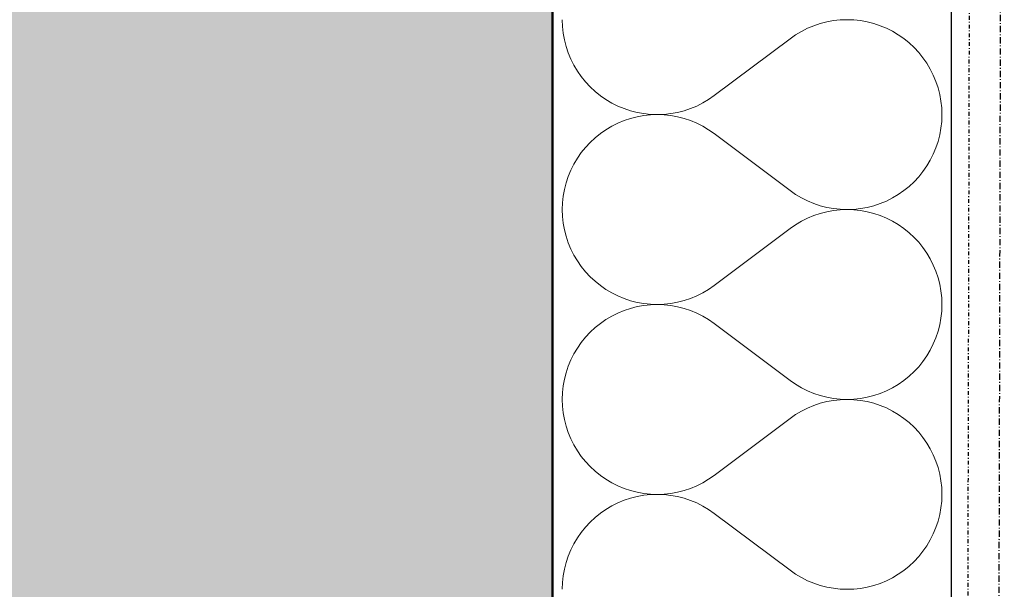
# Model space of a CAD drawing. Header units: millimetres. Extents: x -24674 to 2959, y -2716 to 20653.
# Tile 107 of 161: x -536 to -140, y 3390 to 3619. Entities that reach past the tile are written whole.
import ezdxf

# ---------------------------------------------------------------- set-up
doc = ezdxf.new("R2010")
doc.units = ezdxf.units.MM
doc.header["$MEASUREMENT"] = 0
for name, pattern in [('Wipeout_Contour', [1000, 0, -1000]), ('Čerchovaná M', [4.5, 2.5, -0.85, 0.3, -0.85]), ('Čerchovaná S', [3.5, 1.5, -0.85, 0.3, -0.85])]:
    doc.linetypes.add(name, pattern=pattern)
for name, color, linetype in [('9._POHLED ZÁPADNÍ_1_Nové_Konstrukce - krov', 7, 'Continuous'), ('9._POHLED ZÁPADNÍ_1_Nové_Konstrukce - nosné', 7, 'Continuous'), ('9._POHLED ZÁPADNÍ_1_Nové_Výplně - Povrchové', 7, 'Continuous'), ('9._POHLED ZÁPADNÍ_1_Nové_Výplně – Řezové', 7, 'Continuous'), ('9._POHLED ZÁPADNÍ_1_VÝTAH VAR 1', 7, 'Continuous')]:
    doc.layers.add(name, color=color, linetype=linetype)

# ---------------------------------------------------------------- blocks, each defined once
blk = doc.blocks.new('*X13', base_point=(-27719.5, -6043.99))
at = {"layer": '9._POHLED ZÁPADNÍ_1_Nové_Výplně – Řezové', "color": 21, "linetype": 'Continuous', "lineweight": 20, "true_color": 0xffaaaa}
for p, q in [((-317.88, 3619.05), (-317.79, 3616.33)), ((-317.79, 3616.33), (-317.5, 3613.62)), ((-216.94, 3616.64), (-219.45, 3615.59)), ((-214.36, 3617.5), (-216.94, 3616.64)), ((-211.72, 3618.17), (-214.36, 3617.5)), ((-209.05, 3618.66), (-211.72, 3618.17)), ((-206.34, 3618.95), (-209.05, 3618.66)), ((-203.62, 3619.05), (-206.34, 3618.95)), ((-200.9, 3618.95), (-203.62, 3619.05)), ((-198.2, 3618.66), (-200.9, 3618.95)), ((-195.52, 3618.18), (-198.2, 3618.66)), ((-192.88, 3617.51), (-195.52, 3618.18)), ((-190.3, 3616.65), (-192.88, 3617.51)), ((-187.79, 3615.61), (-190.3, 3616.65)), ((-317.5, 3613.62), (-317.01, 3610.95)), ((-224.22, 3612.98), (-226.46, 3611.43)), ((-221.88, 3614.37), (-224.22, 3612.98)), ((-219.45, 3615.59), (-221.88, 3614.37)), ((-185.36, 3614.4), (-187.79, 3615.61)), ((-183.02, 3613.01), (-185.36, 3614.4)), ((-180.78, 3611.46), (-183.02, 3613.01)), ((-317.01, 3610.95), (-316.34, 3608.31)), ((-256.93, 3588.57), (-226.46, 3611.43)), ((-178.66, 3609.75), (-180.78, 3611.46)), ((-176.67, 3607.9), (-178.66, 3609.75)), ((-316.34, 3608.31), (-315.48, 3605.73)), ((-315.48, 3605.73), (-314.44, 3603.22)), ((-174.81, 3605.91), (-176.67, 3607.9)), ((-173.11, 3603.79), (-174.81, 3605.91)), ((-314.44, 3603.22), (-313.22, 3600.78)), ((-313.22, 3600.78), (-311.83, 3598.44)), ((-171.56, 3601.56), (-173.11, 3603.79)), ((-170.17, 3599.22), (-171.56, 3601.56)), ((-311.83, 3598.44), (-310.28, 3596.21)), ((-168.95, 3596.78), (-170.17, 3599.22)), ((-167.91, 3594.27), (-168.95, 3596.78)), ((-310.28, 3596.21), (-308.57, 3594.09)), ((-308.57, 3594.09), (-306.72, 3592.1)), ((-167.05, 3591.69), (-167.91, 3594.27)), ((-306.72, 3592.1), (-304.73, 3590.25)), ((-304.73, 3590.25), (-302.61, 3588.54)), ((-166.37, 3589.05), (-167.05, 3591.69)), ((-165.89, 3586.38), (-166.37, 3589.05)), ((-302.61, 3588.54), (-300.37, 3586.99)), ((-300.37, 3586.99), (-298.03, 3585.6)), ((-298.03, 3585.6), (-295.6, 3584.39)), ((-263.93, 3584.41), (-261.5, 3585.63)), ((-261.5, 3585.63), (-259.16, 3587.02)), ((-259.16, 3587.02), (-256.93, 3588.57)), ((-165.6, 3583.67), (-165.89, 3586.38)), ((-295.6, 3584.39), (-293.08, 3583.35)), ((-293.08, 3583.35), (-290.5, 3582.49)), ((-290.5, 3582.49), (-287.87, 3581.82)), ((-287.87, 3581.82), (-285.19, 3581.34)), ((-285.19, 3581.34), (-282.48, 3581.05)), ((-282.48, 3580.86), (-285.19, 3580.57)), ((-282.48, 3581.05), (-279.76, 3580.95)), ((-279.76, 3580.95), (-282.48, 3580.86)), ((-279.76, 3580.95), (-277.05, 3581.05)), ((-277.05, 3580.85), (-279.76, 3580.95)), ((-277.05, 3581.05), (-274.34, 3581.34)), ((-274.34, 3580.56), (-277.05, 3580.85)), ((-274.34, 3581.34), (-271.66, 3581.83)), ((-271.66, 3581.83), (-269.03, 3582.5)), ((-269.03, 3582.5), (-266.45, 3583.36)), ((-266.45, 3583.36), (-263.93, 3584.41)), ((-165.5, 3580.95), (-165.6, 3583.67)), ((-165.6, 3578.23), (-165.5, 3580.95)), ((-295.6, 3577.52), (-298.03, 3576.3)), ((-293.08, 3578.56), (-295.6, 3577.52)), ((-290.5, 3579.41), (-293.08, 3578.56)), ((-287.87, 3580.09), (-290.5, 3579.41)), ((-285.19, 3580.57), (-287.87, 3580.09)), ((-271.66, 3580.08), (-274.34, 3580.56)), ((-269.03, 3579.4), (-271.66, 3580.08)), ((-266.45, 3578.54), (-269.03, 3579.4)), ((-263.93, 3577.5), (-266.45, 3578.54)), ((-261.5, 3576.28), (-263.93, 3577.5)), ((-165.89, 3575.53), (-165.6, 3578.23)), ((-302.61, 3573.36), (-304.73, 3571.66)), ((-300.37, 3574.91), (-302.61, 3573.36)), ((-298.03, 3576.3), (-300.37, 3574.91)), ((-259.16, 3574.89), (-261.5, 3576.28)), ((-256.93, 3573.33), (-259.16, 3574.89)), ((-256.93, 3573.33), (-226.46, 3550.48)), ((-167.05, 3570.22), (-166.37, 3572.85)), ((-166.37, 3572.85), (-165.89, 3575.53)), ((-306.72, 3569.8), (-308.57, 3567.81)), ((-304.73, 3571.66), (-306.72, 3569.8)), ((-167.91, 3567.63), (-167.05, 3570.22)), ((-310.28, 3565.69), (-311.83, 3563.46)), ((-308.57, 3567.81), (-310.28, 3565.69)), ((-170.17, 3562.69), (-168.95, 3565.12)), ((-168.95, 3565.12), (-167.91, 3567.63)), ((-313.22, 3561.12), (-314.44, 3558.69)), ((-311.83, 3563.46), (-313.22, 3561.12)), ((-171.56, 3560.35), (-170.17, 3562.69)), ((-314.44, 3558.69), (-315.48, 3556.18)), ((-174.81, 3556), (-173.11, 3558.11)), ((-173.11, 3558.11), (-171.56, 3560.35)), ((-316.34, 3553.59), (-317.01, 3550.96)), ((-315.48, 3556.18), (-316.34, 3553.59)), ((-178.66, 3552.15), (-176.67, 3554.01)), ((-176.67, 3554.01), (-174.81, 3556)), ((-317.01, 3550.96), (-317.5, 3548.28)), ((-226.46, 3550.48), (-224.22, 3548.92)), ((-183.02, 3548.9), (-180.78, 3550.45)), ((-180.78, 3550.45), (-178.66, 3552.15)), ((-317.79, 3545.58), (-317.88, 3542.86)), ((-317.5, 3548.28), (-317.79, 3545.58)), ((-224.22, 3548.92), (-221.88, 3547.53)), ((-221.88, 3547.53), (-219.45, 3546.31)), ((-219.45, 3546.31), (-216.94, 3545.27)), ((-216.94, 3545.27), (-214.36, 3544.41)), ((-192.88, 3544.39), (-190.3, 3545.25)), ((-190.3, 3545.25), (-187.79, 3546.29)), ((-187.79, 3546.29), (-185.36, 3547.51)), ((-185.36, 3547.51), (-183.02, 3548.9)), ((-317.88, 3542.86), (-317.79, 3540.14)), ((-214.36, 3541.31), (-216.94, 3540.44)), ((-214.36, 3544.41), (-211.72, 3543.73)), ((-211.72, 3541.98), (-214.36, 3541.31)), ((-211.72, 3543.73), (-209.05, 3543.25)), ((-209.05, 3542.47), (-211.72, 3541.98)), ((-209.05, 3543.25), (-206.34, 3542.96)), ((-206.34, 3542.76), (-209.05, 3542.47)), ((-206.34, 3542.96), (-203.62, 3542.86)), ((-203.62, 3542.86), (-206.34, 3542.76)), ((-203.62, 3542.86), (-200.9, 3542.95)), ((-200.9, 3542.76), (-203.62, 3542.86)), ((-200.9, 3542.95), (-198.2, 3543.24)), ((-198.2, 3542.47), (-200.9, 3542.76)), ((-198.2, 3543.24), (-195.52, 3543.72)), ((-195.52, 3541.99), (-198.2, 3542.47)), ((-195.52, 3543.72), (-192.88, 3544.39)), ((-192.88, 3541.32), (-195.52, 3541.99)), ((-190.3, 3540.46), (-192.88, 3541.32)), ((-317.79, 3540.14), (-317.5, 3537.43)), ((-317.5, 3537.43), (-317.01, 3534.76)), ((-221.88, 3538.18), (-224.22, 3536.79)), ((-219.45, 3539.4), (-221.88, 3538.18)), ((-216.94, 3540.44), (-219.45, 3539.4)), ((-187.79, 3539.42), (-190.3, 3540.46)), ((-185.36, 3538.21), (-187.79, 3539.42)), ((-183.02, 3536.82), (-185.36, 3538.21)), ((-317.01, 3534.76), (-316.34, 3532.12)), ((-256.93, 3512.38), (-226.46, 3535.24)), ((-224.22, 3536.79), (-226.46, 3535.24)), ((-180.78, 3535.27), (-183.02, 3536.82)), ((-178.66, 3533.56), (-180.78, 3535.27)), ((-176.67, 3531.71), (-178.66, 3533.56)), ((-316.34, 3532.12), (-315.48, 3529.54)), ((-315.48, 3529.54), (-314.44, 3527.03)), ((-174.81, 3529.72), (-176.67, 3531.71)), ((-173.11, 3527.6), (-174.81, 3529.72)), ((-314.44, 3527.03), (-313.22, 3524.59)), ((-171.56, 3525.37), (-173.11, 3527.6)), ((-313.22, 3524.59), (-311.83, 3522.25)), ((-311.83, 3522.25), (-310.28, 3520.02)), ((-170.17, 3523.03), (-171.56, 3525.37)), ((-168.95, 3520.59), (-170.17, 3523.03)), ((-310.28, 3520.02), (-308.57, 3517.9)), ((-308.57, 3517.9), (-306.72, 3515.91)), ((-167.91, 3518.08), (-168.95, 3520.59)), ((-167.05, 3515.5), (-167.91, 3518.08)), ((-306.72, 3515.91), (-304.73, 3514.06)), ((-304.73, 3514.06), (-302.61, 3512.35)), ((-166.37, 3512.86), (-167.05, 3515.5)), ((-302.61, 3512.35), (-300.37, 3510.8)), ((-300.37, 3510.8), (-298.03, 3509.41)), ((-261.5, 3509.44), (-259.16, 3510.83)), ((-259.16, 3510.83), (-256.93, 3512.38)), ((-165.89, 3510.19), (-166.37, 3512.86)), ((-165.6, 3507.48), (-165.89, 3510.19)), ((-298.03, 3509.41), (-295.6, 3508.2)), ((-295.6, 3508.2), (-293.08, 3507.16)), ((-293.08, 3507.16), (-290.5, 3506.3)), ((-290.5, 3506.3), (-287.87, 3505.63)), ((-274.34, 3505.15), (-271.66, 3505.64)), ((-271.66, 3505.64), (-269.03, 3506.31)), ((-269.03, 3506.31), (-266.45, 3507.17)), ((-266.45, 3507.17), (-263.93, 3508.22)), ((-263.93, 3508.22), (-261.5, 3509.44)), ((-165.5, 3504.76), (-165.6, 3507.48)), ((-293.08, 3502.37), (-295.6, 3501.33)), ((-290.5, 3503.22), (-293.08, 3502.37)), ((-287.87, 3503.9), (-290.5, 3503.22)), ((-287.87, 3505.63), (-285.19, 3505.15)), ((-285.19, 3504.38), (-287.87, 3503.9)), ((-285.19, 3505.15), (-282.48, 3504.86)), ((-282.48, 3504.67), (-285.19, 3504.38)), ((-282.48, 3504.86), (-279.76, 3504.76)), ((-279.76, 3504.76), (-282.48, 3504.67)), ((-279.76, 3504.76), (-277.05, 3504.86)), ((-277.05, 3504.66), (-279.76, 3504.76)), ((-277.05, 3504.86), (-274.34, 3505.15)), ((-274.34, 3504.37), (-277.05, 3504.66)), ((-271.66, 3503.89), (-274.34, 3504.37)), ((-269.03, 3503.21), (-271.66, 3503.89)), ((-266.45, 3502.35), (-269.03, 3503.21)), ((-263.93, 3501.31), (-266.45, 3502.35)), ((-165.89, 3499.34), (-165.6, 3502.04)), ((-165.6, 3502.04), (-165.5, 3504.76)), ((-300.37, 3498.72), (-302.61, 3497.17)), ((-298.03, 3500.11), (-300.37, 3498.72)), ((-295.6, 3501.33), (-298.03, 3500.11)), ((-261.5, 3500.09), (-263.93, 3501.31)), ((-259.16, 3498.7), (-261.5, 3500.09)), ((-256.93, 3497.14), (-259.16, 3498.7)), ((-166.37, 3496.66), (-165.89, 3499.34)), ((-304.73, 3495.47), (-306.72, 3493.61)), ((-302.61, 3497.17), (-304.73, 3495.47)), ((-256.93, 3497.14), (-226.46, 3474.29)), ((-167.91, 3491.44), (-167.05, 3494.02)), ((-167.05, 3494.02), (-166.37, 3496.66)), ((-308.57, 3491.62), (-310.28, 3489.5)), ((-306.72, 3493.61), (-308.57, 3491.62)), ((-168.95, 3488.93), (-167.91, 3491.44)), ((-311.83, 3487.27), (-313.22, 3484.93)), ((-310.28, 3489.5), (-311.83, 3487.27)), ((-171.56, 3484.16), (-170.17, 3486.5)), ((-170.17, 3486.5), (-168.95, 3488.93)), ((-314.44, 3482.5), (-315.48, 3479.98)), ((-313.22, 3484.93), (-314.44, 3482.5)), ((-174.81, 3479.81), (-173.11, 3481.92)), ((-173.11, 3481.92), (-171.56, 3484.16)), ((-315.48, 3479.98), (-316.34, 3477.4)), ((-176.67, 3477.82), (-174.81, 3479.81)), ((-317.01, 3474.77), (-317.5, 3472.09)), ((-316.34, 3477.4), (-317.01, 3474.77)), ((-226.46, 3474.29), (-224.22, 3472.73)), ((-183.02, 3472.71), (-180.78, 3474.26)), ((-180.78, 3474.26), (-178.66, 3475.96)), ((-178.66, 3475.96), (-176.67, 3477.82)), ((-317.5, 3472.09), (-317.79, 3469.39)), ((-224.22, 3472.73), (-221.88, 3471.34)), ((-221.88, 3471.34), (-219.45, 3470.12)), ((-219.45, 3470.12), (-216.94, 3469.08)), ((-190.3, 3469.06), (-187.79, 3470.1)), ((-187.79, 3470.1), (-185.36, 3471.32)), ((-185.36, 3471.32), (-183.02, 3472.71)), ((-317.79, 3469.39), (-317.88, 3466.67)), ((-317.88, 3466.67), (-317.79, 3463.95)), ((-216.94, 3469.08), (-214.36, 3468.22)), ((-214.36, 3468.22), (-211.72, 3467.54)), ((-211.72, 3467.54), (-209.05, 3467.06)), ((-209.05, 3466.28), (-211.72, 3465.79)), ((-209.05, 3467.06), (-206.34, 3466.77)), ((-206.34, 3466.57), (-209.05, 3466.28)), ((-206.34, 3466.77), (-203.62, 3466.67)), ((-203.62, 3466.67), (-206.34, 3466.57)), ((-203.62, 3466.67), (-200.9, 3466.76)), ((-200.9, 3466.57), (-203.62, 3466.67)), ((-200.9, 3466.76), (-198.2, 3467.05)), ((-198.2, 3466.28), (-200.9, 3466.57)), ((-198.2, 3467.05), (-195.52, 3467.53)), ((-195.52, 3465.8), (-198.2, 3466.28)), ((-195.52, 3467.53), (-192.88, 3468.2)), ((-192.88, 3468.2), (-190.3, 3469.06)), ((-317.79, 3463.95), (-317.5, 3461.24)), ((-219.45, 3463.21), (-221.88, 3461.99)), ((-216.94, 3464.25), (-219.45, 3463.21)), ((-214.36, 3465.12), (-216.94, 3464.25)), ((-211.72, 3465.79), (-214.36, 3465.12)), ((-192.88, 3465.13), (-195.52, 3465.8)), ((-190.3, 3464.27), (-192.88, 3465.13)), ((-187.79, 3463.23), (-190.3, 3464.27)), ((-185.36, 3462.01), (-187.79, 3463.23)), ((-317.5, 3461.24), (-317.01, 3458.57)), ((-317.01, 3458.57), (-316.34, 3455.93)), ((-256.93, 3436.19), (-226.46, 3459.05)), ((-224.22, 3460.6), (-226.46, 3459.05)), ((-221.88, 3461.99), (-224.22, 3460.6)), ((-183.02, 3460.63), (-185.36, 3462.01)), ((-180.78, 3459.08), (-183.02, 3460.63)), ((-178.66, 3457.37), (-180.78, 3459.08)), ((-316.34, 3455.93), (-315.48, 3453.35)), ((-176.67, 3455.52), (-178.66, 3457.37)), ((-174.81, 3453.53), (-176.67, 3455.52)), ((-315.48, 3453.35), (-314.44, 3450.84)), ((-314.44, 3450.84), (-313.22, 3448.4)), ((-173.11, 3451.41), (-174.81, 3453.53)), ((-171.56, 3449.17), (-173.11, 3451.41)), ((-313.22, 3448.4), (-311.83, 3446.06)), ((-170.17, 3446.84), (-171.56, 3449.17)), ((-168.95, 3444.4), (-170.17, 3446.84)), ((-311.83, 3446.06), (-310.28, 3443.83)), ((-310.28, 3443.83), (-308.57, 3441.71)), ((-167.91, 3441.89), (-168.95, 3444.4)), ((-308.57, 3441.71), (-306.72, 3439.72)), ((-306.72, 3439.72), (-304.73, 3437.87)), ((-167.05, 3439.31), (-167.91, 3441.89)), ((-166.37, 3436.67), (-167.05, 3439.31)), ((-304.73, 3437.87), (-302.61, 3436.16)), ((-302.61, 3436.16), (-300.37, 3434.61)), ((-300.37, 3434.61), (-298.03, 3433.22)), ((-261.5, 3433.25), (-259.16, 3434.64)), ((-259.16, 3434.64), (-256.93, 3436.19)), ((-165.89, 3434), (-166.37, 3436.67)), ((-298.03, 3433.22), (-295.6, 3432.01)), ((-295.6, 3432.01), (-293.08, 3430.97)), ((-293.08, 3430.97), (-290.5, 3430.11)), ((-269.03, 3430.12), (-266.45, 3430.98)), ((-266.45, 3430.98), (-263.93, 3432.03)), ((-263.93, 3432.03), (-261.5, 3433.25)), ((-165.6, 3431.29), (-165.89, 3434)), ((-165.5, 3428.57), (-165.6, 3431.29)), ((-290.5, 3427.03), (-293.08, 3426.18)), ((-290.5, 3430.11), (-287.87, 3429.44)), ((-287.87, 3427.71), (-290.5, 3427.03)), ((-287.87, 3429.44), (-285.19, 3428.96)), ((-285.19, 3428.19), (-287.87, 3427.71)), ((-285.19, 3428.96), (-282.48, 3428.67)), ((-282.48, 3428.48), (-285.19, 3428.19)), ((-282.48, 3428.67), (-279.76, 3428.57)), ((-279.76, 3428.57), (-282.48, 3428.48)), ((-279.76, 3428.57), (-277.05, 3428.67)), ((-277.05, 3428.47), (-279.76, 3428.57)), ((-277.05, 3428.67), (-274.34, 3428.96)), ((-274.34, 3428.18), (-277.05, 3428.47)), ((-274.34, 3428.96), (-271.66, 3429.45)), ((-271.66, 3427.69), (-274.34, 3428.18)), ((-271.66, 3429.45), (-269.03, 3430.12)), ((-269.03, 3427.02), (-271.66, 3427.69)), ((-266.45, 3426.16), (-269.03, 3427.02)), ((-165.6, 3425.85), (-165.5, 3428.57)), ((-298.03, 3423.92), (-300.37, 3422.53)), ((-295.6, 3425.14), (-298.03, 3423.92)), ((-293.08, 3426.18), (-295.6, 3425.14)), ((-263.93, 3425.12), (-266.45, 3426.16)), ((-261.5, 3423.9), (-263.93, 3425.12)), ((-259.16, 3422.51), (-261.5, 3423.9)), ((-166.37, 3420.47), (-165.89, 3423.15)), ((-165.89, 3423.15), (-165.6, 3425.85)), ((-304.73, 3419.28), (-306.72, 3417.42)), ((-302.61, 3420.98), (-304.73, 3419.28)), ((-300.37, 3422.53), (-302.61, 3420.98)), ((-256.93, 3420.95), (-259.16, 3422.51)), ((-256.93, 3420.95), (-226.46, 3398.1)), ((-167.05, 3417.83), (-166.37, 3420.47)), ((-308.57, 3415.43), (-310.28, 3413.31)), ((-306.72, 3417.42), (-308.57, 3415.43)), ((-168.95, 3412.74), (-167.91, 3415.25)), ((-167.91, 3415.25), (-167.05, 3417.83)), ((-311.83, 3411.08), (-313.22, 3408.74)), ((-310.28, 3413.31), (-311.83, 3411.08)), ((-170.17, 3410.31), (-168.95, 3412.74)), ((-313.22, 3408.74), (-314.44, 3406.31)), ((-173.11, 3405.73), (-171.56, 3407.97)), ((-171.56, 3407.97), (-170.17, 3410.31)), ((-315.48, 3403.79), (-316.34, 3401.21)), ((-314.44, 3406.31), (-315.48, 3403.79)), ((-176.67, 3401.63), (-174.81, 3403.62)), ((-174.81, 3403.62), (-173.11, 3405.73)), ((-316.34, 3401.21), (-317.01, 3398.58)), ((-180.78, 3398.07), (-178.66, 3399.77)), ((-178.66, 3399.77), (-176.67, 3401.63)), ((-317.5, 3395.9), (-317.79, 3393.19)), ((-317.01, 3398.58), (-317.5, 3395.9)), ((-226.46, 3398.1), (-224.22, 3396.54)), ((-224.22, 3396.54), (-221.88, 3395.15)), ((-221.88, 3395.15), (-219.45, 3393.93)), ((-187.79, 3393.91), (-185.36, 3395.13)), ((-185.36, 3395.13), (-183.02, 3396.52)), ((-183.02, 3396.52), (-180.78, 3398.07)), ((-317.79, 3393.19), (-317.88, 3390.48)), ((-219.45, 3393.93), (-216.94, 3392.89)), ((-216.94, 3392.89), (-214.36, 3392.03)), ((-214.36, 3392.03), (-211.72, 3391.35)), ((-211.72, 3391.35), (-209.05, 3390.87)), ((-198.2, 3390.86), (-195.52, 3391.34)), ((-195.52, 3391.34), (-192.88, 3392.01)), ((-192.88, 3392.01), (-190.3, 3392.87)), ((-190.3, 3392.87), (-187.79, 3393.91)), ((-209.05, 3390.87), (-206.34, 3390.58)), ((-206.34, 3390.58), (-203.62, 3390.48)), ((-203.62, 3390.48), (-200.9, 3390.57)), ((-200.9, 3390.57), (-198.2, 3390.86))]:
    blk.add_line(p, q, dxfattribs=at)
blk = doc.blocks.new('*X24', base_point=(-27719.5, -6043.99))
at = {"layer": '9._POHLED ZÁPADNÍ_1_Nové_Výplně – Řezové', "color": 21, "linetype": 'Continuous', "lineweight": 20, "true_color": 0xffaaaa}
for p, q in [((-317.88, 3619.05), (-317.79, 3616.33)), ((-317.79, 3616.33), (-317.5, 3613.62)), ((-216.94, 3616.64), (-219.45, 3615.59)), ((-214.36, 3617.5), (-216.94, 3616.64)), ((-211.72, 3618.17), (-214.36, 3617.5)), ((-209.05, 3618.66), (-211.72, 3618.17)), ((-206.34, 3618.95), (-209.05, 3618.66)), ((-203.62, 3619.05), (-206.34, 3618.95)), ((-200.9, 3618.95), (-203.62, 3619.05)), ((-198.2, 3618.66), (-200.9, 3618.95)), ((-195.52, 3618.18), (-198.2, 3618.66)), ((-192.88, 3617.51), (-195.52, 3618.18)), ((-190.3, 3616.65), (-192.88, 3617.51)), ((-187.79, 3615.61), (-190.3, 3616.65)), ((-317.5, 3613.62), (-317.01, 3610.95)), ((-224.22, 3612.98), (-226.46, 3611.43)), ((-221.88, 3614.37), (-224.22, 3612.98)), ((-219.45, 3615.59), (-221.88, 3614.37)), ((-185.36, 3614.4), (-187.79, 3615.61)), ((-183.02, 3613.01), (-185.36, 3614.4)), ((-180.78, 3611.46), (-183.02, 3613.01)), ((-317.01, 3610.95), (-316.34, 3608.31)), ((-256.93, 3588.57), (-226.46, 3611.43)), ((-178.66, 3609.75), (-180.78, 3611.46)), ((-176.67, 3607.9), (-178.66, 3609.75)), ((-316.34, 3608.31), (-315.48, 3605.73)), ((-315.48, 3605.73), (-314.44, 3603.22)), ((-174.81, 3605.91), (-176.67, 3607.9)), ((-173.11, 3603.79), (-174.81, 3605.91)), ((-314.44, 3603.22), (-313.22, 3600.78)), ((-313.22, 3600.78), (-311.83, 3598.44)), ((-171.56, 3601.56), (-173.11, 3603.79)), ((-170.17, 3599.22), (-171.56, 3601.56)), ((-311.83, 3598.44), (-310.28, 3596.21)), ((-168.95, 3596.78), (-170.17, 3599.22)), ((-167.91, 3594.27), (-168.95, 3596.78)), ((-310.28, 3596.21), (-308.57, 3594.09)), ((-308.57, 3594.09), (-306.72, 3592.1)), ((-167.05, 3591.69), (-167.91, 3594.27)), ((-306.72, 3592.1), (-304.73, 3590.25)), ((-304.73, 3590.25), (-302.61, 3588.54)), ((-166.37, 3589.05), (-167.05, 3591.69)), ((-165.89, 3586.38), (-166.37, 3589.05)), ((-302.61, 3588.54), (-300.37, 3586.99)), ((-300.37, 3586.99), (-298.03, 3585.6)), ((-298.03, 3585.6), (-295.6, 3584.39)), ((-263.93, 3584.41), (-261.5, 3585.63)), ((-261.5, 3585.63), (-259.16, 3587.02)), ((-259.16, 3587.02), (-256.93, 3588.57)), ((-165.6, 3583.67), (-165.89, 3586.38)), ((-295.6, 3584.39), (-293.08, 3583.35)), ((-293.08, 3583.35), (-290.5, 3582.49)), ((-290.5, 3582.49), (-287.87, 3581.82)), ((-287.87, 3581.82), (-285.19, 3581.34)), ((-285.19, 3581.34), (-282.48, 3581.05)), ((-282.48, 3580.86), (-285.19, 3580.57)), ((-282.48, 3581.05), (-279.76, 3580.95)), ((-279.76, 3580.95), (-282.48, 3580.86)), ((-279.76, 3580.95), (-277.05, 3581.05)), ((-277.05, 3580.85), (-279.76, 3580.95)), ((-277.05, 3581.05), (-274.34, 3581.34)), ((-274.34, 3580.56), (-277.05, 3580.85)), ((-274.34, 3581.34), (-271.66, 3581.83)), ((-271.66, 3581.83), (-269.03, 3582.5)), ((-269.03, 3582.5), (-266.45, 3583.36)), ((-266.45, 3583.36), (-263.93, 3584.41)), ((-165.5, 3580.95), (-165.6, 3583.67)), ((-165.6, 3578.23), (-165.5, 3580.95)), ((-295.6, 3577.52), (-298.03, 3576.3)), ((-293.08, 3578.56), (-295.6, 3577.52)), ((-290.5, 3579.41), (-293.08, 3578.56)), ((-287.87, 3580.09), (-290.5, 3579.41)), ((-285.19, 3580.57), (-287.87, 3580.09)), ((-271.66, 3580.08), (-274.34, 3580.56)), ((-269.03, 3579.4), (-271.66, 3580.08)), ((-266.45, 3578.54), (-269.03, 3579.4)), ((-263.93, 3577.5), (-266.45, 3578.54)), ((-261.5, 3576.28), (-263.93, 3577.5)), ((-165.89, 3575.53), (-165.6, 3578.23)), ((-302.61, 3573.36), (-304.73, 3571.66)), ((-300.37, 3574.91), (-302.61, 3573.36)), ((-298.03, 3576.3), (-300.37, 3574.91)), ((-259.16, 3574.89), (-261.5, 3576.28)), ((-256.93, 3573.33), (-259.16, 3574.89)), ((-256.93, 3573.33), (-226.46, 3550.48)), ((-167.05, 3570.22), (-166.37, 3572.85)), ((-166.37, 3572.85), (-165.89, 3575.53)), ((-306.72, 3569.8), (-308.57, 3567.81)), ((-304.73, 3571.66), (-306.72, 3569.8)), ((-167.91, 3567.63), (-167.05, 3570.22)), ((-310.28, 3565.69), (-311.83, 3563.46)), ((-308.57, 3567.81), (-310.28, 3565.69)), ((-170.17, 3562.69), (-168.95, 3565.12)), ((-168.95, 3565.12), (-167.91, 3567.63)), ((-313.22, 3561.12), (-314.44, 3558.69)), ((-311.83, 3563.46), (-313.22, 3561.12)), ((-171.56, 3560.35), (-170.17, 3562.69)), ((-314.44, 3558.69), (-315.48, 3556.18)), ((-174.81, 3556), (-173.11, 3558.11)), ((-173.11, 3558.11), (-171.56, 3560.35)), ((-316.34, 3553.59), (-317.01, 3550.96)), ((-315.48, 3556.18), (-316.34, 3553.59)), ((-178.66, 3552.15), (-176.67, 3554.01)), ((-176.67, 3554.01), (-174.81, 3556)), ((-317.01, 3550.96), (-317.5, 3548.28)), ((-226.46, 3550.48), (-224.22, 3548.92)), ((-183.02, 3548.9), (-180.78, 3550.45)), ((-180.78, 3550.45), (-178.66, 3552.15)), ((-317.79, 3545.58), (-317.88, 3542.86)), ((-317.5, 3548.28), (-317.79, 3545.58)), ((-224.22, 3548.92), (-221.88, 3547.53)), ((-221.88, 3547.53), (-219.45, 3546.31)), ((-219.45, 3546.31), (-216.94, 3545.27)), ((-216.94, 3545.27), (-214.36, 3544.41)), ((-192.88, 3544.39), (-190.3, 3545.25)), ((-190.3, 3545.25), (-187.79, 3546.29)), ((-187.79, 3546.29), (-185.36, 3547.51)), ((-185.36, 3547.51), (-183.02, 3548.9)), ((-317.88, 3542.86), (-317.79, 3540.14)), ((-214.36, 3541.31), (-216.94, 3540.44)), ((-214.36, 3544.41), (-211.72, 3543.73)), ((-211.72, 3541.98), (-214.36, 3541.31)), ((-211.72, 3543.73), (-209.05, 3543.25)), ((-209.05, 3542.47), (-211.72, 3541.98)), ((-209.05, 3543.25), (-206.34, 3542.96)), ((-206.34, 3542.76), (-209.05, 3542.47)), ((-206.34, 3542.96), (-203.62, 3542.86)), ((-203.62, 3542.86), (-206.34, 3542.76)), ((-203.62, 3542.86), (-200.9, 3542.95)), ((-200.9, 3542.76), (-203.62, 3542.86)), ((-200.9, 3542.95), (-198.2, 3543.24)), ((-198.2, 3542.47), (-200.9, 3542.76)), ((-198.2, 3543.24), (-195.52, 3543.72)), ((-195.52, 3541.99), (-198.2, 3542.47)), ((-195.52, 3543.72), (-192.88, 3544.39)), ((-192.88, 3541.32), (-195.52, 3541.99)), ((-190.3, 3540.46), (-192.88, 3541.32)), ((-317.79, 3540.14), (-317.5, 3537.43)), ((-317.5, 3537.43), (-317.01, 3534.76)), ((-221.88, 3538.18), (-224.22, 3536.79)), ((-219.45, 3539.4), (-221.88, 3538.18)), ((-216.94, 3540.44), (-219.45, 3539.4)), ((-187.79, 3539.42), (-190.3, 3540.46)), ((-185.36, 3538.21), (-187.79, 3539.42)), ((-183.02, 3536.82), (-185.36, 3538.21)), ((-317.01, 3534.76), (-316.34, 3532.12)), ((-256.93, 3512.38), (-226.46, 3535.24)), ((-224.22, 3536.79), (-226.46, 3535.24)), ((-180.78, 3535.27), (-183.02, 3536.82)), ((-178.66, 3533.56), (-180.78, 3535.27)), ((-176.67, 3531.71), (-178.66, 3533.56)), ((-316.34, 3532.12), (-315.48, 3529.54)), ((-315.48, 3529.54), (-314.44, 3527.03)), ((-174.81, 3529.72), (-176.67, 3531.71)), ((-173.11, 3527.6), (-174.81, 3529.72)), ((-314.44, 3527.03), (-313.22, 3524.59)), ((-171.56, 3525.37), (-173.11, 3527.6)), ((-313.22, 3524.59), (-311.83, 3522.25)), ((-311.83, 3522.25), (-310.28, 3520.02)), ((-170.17, 3523.03), (-171.56, 3525.37)), ((-168.95, 3520.59), (-170.17, 3523.03)), ((-310.28, 3520.02), (-308.57, 3517.9)), ((-308.57, 3517.9), (-306.72, 3515.91)), ((-167.91, 3518.08), (-168.95, 3520.59)), ((-167.05, 3515.5), (-167.91, 3518.08)), ((-306.72, 3515.91), (-304.73, 3514.06)), ((-304.73, 3514.06), (-302.61, 3512.35)), ((-166.37, 3512.86), (-167.05, 3515.5)), ((-302.61, 3512.35), (-300.37, 3510.8)), ((-300.37, 3510.8), (-298.03, 3509.41)), ((-261.5, 3509.44), (-259.16, 3510.83)), ((-259.16, 3510.83), (-256.93, 3512.38)), ((-165.89, 3510.19), (-166.37, 3512.86)), ((-165.6, 3507.48), (-165.89, 3510.19)), ((-298.03, 3509.41), (-295.6, 3508.2)), ((-295.6, 3508.2), (-293.08, 3507.16)), ((-293.08, 3507.16), (-290.5, 3506.3)), ((-290.5, 3506.3), (-287.87, 3505.63)), ((-274.34, 3505.15), (-271.66, 3505.64)), ((-271.66, 3505.64), (-269.03, 3506.31)), ((-269.03, 3506.31), (-266.45, 3507.17)), ((-266.45, 3507.17), (-263.93, 3508.22)), ((-263.93, 3508.22), (-261.5, 3509.44)), ((-165.5, 3504.76), (-165.6, 3507.48)), ((-293.08, 3502.37), (-295.6, 3501.33)), ((-290.5, 3503.22), (-293.08, 3502.37)), ((-287.87, 3503.9), (-290.5, 3503.22)), ((-287.87, 3505.63), (-285.19, 3505.15)), ((-285.19, 3504.38), (-287.87, 3503.9)), ((-285.19, 3505.15), (-282.48, 3504.86)), ((-282.48, 3504.67), (-285.19, 3504.38)), ((-282.48, 3504.86), (-279.76, 3504.76)), ((-279.76, 3504.76), (-282.48, 3504.67)), ((-279.76, 3504.76), (-277.05, 3504.86)), ((-277.05, 3504.66), (-279.76, 3504.76)), ((-277.05, 3504.86), (-274.34, 3505.15)), ((-274.34, 3504.37), (-277.05, 3504.66)), ((-271.66, 3503.89), (-274.34, 3504.37)), ((-269.03, 3503.21), (-271.66, 3503.89)), ((-266.45, 3502.35), (-269.03, 3503.21)), ((-263.93, 3501.31), (-266.45, 3502.35)), ((-165.89, 3499.34), (-165.6, 3502.04)), ((-165.6, 3502.04), (-165.5, 3504.76)), ((-300.37, 3498.72), (-302.61, 3497.17)), ((-298.03, 3500.11), (-300.37, 3498.72)), ((-295.6, 3501.33), (-298.03, 3500.11)), ((-261.5, 3500.09), (-263.93, 3501.31)), ((-259.16, 3498.7), (-261.5, 3500.09)), ((-256.93, 3497.14), (-259.16, 3498.7)), ((-166.37, 3496.66), (-165.89, 3499.34)), ((-304.73, 3495.47), (-306.72, 3493.61)), ((-302.61, 3497.17), (-304.73, 3495.47)), ((-256.93, 3497.14), (-226.46, 3474.29)), ((-167.91, 3491.44), (-167.05, 3494.02)), ((-167.05, 3494.02), (-166.37, 3496.66)), ((-308.57, 3491.62), (-310.28, 3489.5)), ((-306.72, 3493.61), (-308.57, 3491.62)), ((-168.95, 3488.93), (-167.91, 3491.44)), ((-311.83, 3487.27), (-313.22, 3484.93)), ((-310.28, 3489.5), (-311.83, 3487.27)), ((-171.56, 3484.16), (-170.17, 3486.5)), ((-170.17, 3486.5), (-168.95, 3488.93)), ((-314.44, 3482.5), (-315.48, 3479.98)), ((-313.22, 3484.93), (-314.44, 3482.5)), ((-174.81, 3479.81), (-173.11, 3481.92)), ((-173.11, 3481.92), (-171.56, 3484.16)), ((-315.48, 3479.98), (-316.34, 3477.4)), ((-176.67, 3477.82), (-174.81, 3479.81)), ((-317.01, 3474.77), (-317.5, 3472.09)), ((-316.34, 3477.4), (-317.01, 3474.77)), ((-226.46, 3474.29), (-224.22, 3472.73)), ((-183.02, 3472.71), (-180.78, 3474.26)), ((-180.78, 3474.26), (-178.66, 3475.96)), ((-178.66, 3475.96), (-176.67, 3477.82)), ((-317.5, 3472.09), (-317.79, 3469.39)), ((-224.22, 3472.73), (-221.88, 3471.34)), ((-221.88, 3471.34), (-219.45, 3470.12)), ((-219.45, 3470.12), (-216.94, 3469.08)), ((-190.3, 3469.06), (-187.79, 3470.1)), ((-187.79, 3470.1), (-185.36, 3471.32)), ((-185.36, 3471.32), (-183.02, 3472.71)), ((-317.79, 3469.39), (-317.88, 3466.67)), ((-317.88, 3466.67), (-317.79, 3463.95)), ((-216.94, 3469.08), (-214.36, 3468.22)), ((-214.36, 3468.22), (-211.72, 3467.54)), ((-211.72, 3467.54), (-209.05, 3467.06)), ((-209.05, 3466.28), (-211.72, 3465.79)), ((-209.05, 3467.06), (-206.34, 3466.77)), ((-206.34, 3466.57), (-209.05, 3466.28)), ((-206.34, 3466.77), (-203.62, 3466.67)), ((-203.62, 3466.67), (-206.34, 3466.57)), ((-203.62, 3466.67), (-200.9, 3466.76)), ((-200.9, 3466.57), (-203.62, 3466.67)), ((-200.9, 3466.76), (-198.2, 3467.05)), ((-198.2, 3466.28), (-200.9, 3466.57)), ((-198.2, 3467.05), (-195.52, 3467.53)), ((-195.52, 3465.8), (-198.2, 3466.28)), ((-195.52, 3467.53), (-192.88, 3468.2)), ((-192.88, 3468.2), (-190.3, 3469.06)), ((-317.79, 3463.95), (-317.5, 3461.24)), ((-219.45, 3463.21), (-221.88, 3461.99)), ((-216.94, 3464.25), (-219.45, 3463.21)), ((-214.36, 3465.12), (-216.94, 3464.25)), ((-211.72, 3465.79), (-214.36, 3465.12)), ((-192.88, 3465.13), (-195.52, 3465.8)), ((-190.3, 3464.27), (-192.88, 3465.13)), ((-187.79, 3463.23), (-190.3, 3464.27)), ((-185.36, 3462.01), (-187.79, 3463.23)), ((-317.5, 3461.24), (-317.01, 3458.57)), ((-317.01, 3458.57), (-316.34, 3455.93)), ((-256.93, 3436.19), (-226.46, 3459.05)), ((-224.22, 3460.6), (-226.46, 3459.05)), ((-221.88, 3461.99), (-224.22, 3460.6)), ((-183.02, 3460.63), (-185.36, 3462.01)), ((-180.78, 3459.08), (-183.02, 3460.63)), ((-178.66, 3457.37), (-180.78, 3459.08)), ((-316.34, 3455.93), (-315.48, 3453.35)), ((-176.67, 3455.52), (-178.66, 3457.37)), ((-174.81, 3453.53), (-176.67, 3455.52)), ((-315.48, 3453.35), (-314.44, 3450.84)), ((-314.44, 3450.84), (-313.22, 3448.4)), ((-173.11, 3451.41), (-174.81, 3453.53)), ((-171.56, 3449.17), (-173.11, 3451.41)), ((-313.22, 3448.4), (-311.83, 3446.06)), ((-170.17, 3446.84), (-171.56, 3449.17)), ((-168.95, 3444.4), (-170.17, 3446.84)), ((-311.83, 3446.06), (-310.28, 3443.83)), ((-310.28, 3443.83), (-308.57, 3441.71)), ((-167.91, 3441.89), (-168.95, 3444.4)), ((-308.57, 3441.71), (-306.72, 3439.72)), ((-306.72, 3439.72), (-304.73, 3437.87)), ((-167.05, 3439.31), (-167.91, 3441.89)), ((-166.37, 3436.67), (-167.05, 3439.31)), ((-304.73, 3437.87), (-302.61, 3436.16)), ((-302.61, 3436.16), (-300.37, 3434.61)), ((-300.37, 3434.61), (-298.03, 3433.22)), ((-261.5, 3433.25), (-259.16, 3434.64)), ((-259.16, 3434.64), (-256.93, 3436.19)), ((-165.89, 3434), (-166.37, 3436.67)), ((-298.03, 3433.22), (-295.6, 3432.01)), ((-295.6, 3432.01), (-293.08, 3430.97)), ((-293.08, 3430.97), (-290.5, 3430.11)), ((-269.03, 3430.12), (-266.45, 3430.98)), ((-266.45, 3430.98), (-263.93, 3432.03)), ((-263.93, 3432.03), (-261.5, 3433.25)), ((-165.6, 3431.29), (-165.89, 3434)), ((-165.5, 3428.57), (-165.6, 3431.29)), ((-290.5, 3427.03), (-293.08, 3426.18)), ((-290.5, 3430.11), (-287.87, 3429.44)), ((-287.87, 3427.71), (-290.5, 3427.03)), ((-287.87, 3429.44), (-285.19, 3428.96)), ((-285.19, 3428.19), (-287.87, 3427.71)), ((-285.19, 3428.96), (-282.48, 3428.67)), ((-282.48, 3428.48), (-285.19, 3428.19)), ((-282.48, 3428.67), (-279.76, 3428.57)), ((-279.76, 3428.57), (-282.48, 3428.48)), ((-279.76, 3428.57), (-277.05, 3428.67)), ((-277.05, 3428.47), (-279.76, 3428.57)), ((-277.05, 3428.67), (-274.34, 3428.96)), ((-274.34, 3428.18), (-277.05, 3428.47)), ((-274.34, 3428.96), (-271.66, 3429.45)), ((-271.66, 3427.69), (-274.34, 3428.18)), ((-271.66, 3429.45), (-269.03, 3430.12)), ((-269.03, 3427.02), (-271.66, 3427.69)), ((-266.45, 3426.16), (-269.03, 3427.02)), ((-165.6, 3425.85), (-165.5, 3428.57)), ((-298.03, 3423.92), (-300.37, 3422.53)), ((-295.6, 3425.14), (-298.03, 3423.92)), ((-293.08, 3426.18), (-295.6, 3425.14)), ((-263.93, 3425.12), (-266.45, 3426.16)), ((-261.5, 3423.9), (-263.93, 3425.12)), ((-259.16, 3422.51), (-261.5, 3423.9)), ((-166.37, 3420.47), (-165.89, 3423.15)), ((-165.89, 3423.15), (-165.6, 3425.85)), ((-304.73, 3419.28), (-306.72, 3417.42)), ((-302.61, 3420.98), (-304.73, 3419.28)), ((-300.37, 3422.53), (-302.61, 3420.98)), ((-256.93, 3420.95), (-259.16, 3422.51)), ((-256.93, 3420.95), (-226.46, 3398.1)), ((-167.05, 3417.83), (-166.37, 3420.47)), ((-308.57, 3415.43), (-310.28, 3413.31)), ((-306.72, 3417.42), (-308.57, 3415.43)), ((-168.95, 3412.74), (-167.91, 3415.25)), ((-167.91, 3415.25), (-167.05, 3417.83)), ((-311.83, 3411.08), (-313.22, 3408.74)), ((-310.28, 3413.31), (-311.83, 3411.08)), ((-170.17, 3410.31), (-168.95, 3412.74)), ((-313.22, 3408.74), (-314.44, 3406.31)), ((-173.11, 3405.73), (-171.56, 3407.97)), ((-171.56, 3407.97), (-170.17, 3410.31)), ((-315.48, 3403.79), (-316.34, 3401.21)), ((-314.44, 3406.31), (-315.48, 3403.79)), ((-176.67, 3401.63), (-174.81, 3403.62)), ((-174.81, 3403.62), (-173.11, 3405.73)), ((-316.34, 3401.21), (-317.01, 3398.58)), ((-180.78, 3398.07), (-178.66, 3399.77)), ((-178.66, 3399.77), (-176.67, 3401.63)), ((-317.5, 3395.9), (-317.79, 3393.19)), ((-317.01, 3398.58), (-317.5, 3395.9)), ((-226.46, 3398.1), (-224.22, 3396.54)), ((-224.22, 3396.54), (-221.88, 3395.15)), ((-221.88, 3395.15), (-219.45, 3393.93)), ((-187.79, 3393.91), (-185.36, 3395.13)), ((-185.36, 3395.13), (-183.02, 3396.52)), ((-183.02, 3396.52), (-180.78, 3398.07)), ((-317.79, 3393.19), (-317.88, 3390.48)), ((-219.45, 3393.93), (-216.94, 3392.89)), ((-216.94, 3392.89), (-214.36, 3392.03)), ((-214.36, 3392.03), (-211.72, 3391.35)), ((-211.72, 3391.35), (-209.05, 3390.87)), ((-198.2, 3390.86), (-195.52, 3391.34)), ((-195.52, 3391.34), (-192.88, 3392.01)), ((-192.88, 3392.01), (-190.3, 3392.87)), ((-190.3, 3392.87), (-187.79, 3393.91)), ((-209.05, 3390.87), (-206.34, 3390.58)), ((-206.34, 3390.58), (-203.62, 3390.48)), ((-203.62, 3390.48), (-200.9, 3390.57)), ((-200.9, 3390.57), (-198.2, 3390.86))]:
    blk.add_line(p, q, dxfattribs=at)

msp = doc.modelspace()

# ---------------------------------------------------------------- linework, layer by layer
at = {"layer": '9._POHLED ZÁPADNÍ_1_Nové_Konstrukce - krov', "color": 1, "linetype": 'Čerchovaná M', "lineweight": 25}
msp.add_line((-147.2, 1400.03), (-140.46, 4257.41), dxfattribs=at)

# ---------------------------------------------------------------- wipeouts: each hides what was drawn before it
at = {"color": 254, "linetype": 'Wipeout_Contour', "lineweight": 0, "ltscale": 36793.983046}
msp.add_wipeout([(-161.69, 351.47), (-161.69, 17956.84), (-321.69, 17969.56), (-321.69, 351.48)], dxfattribs=at).dxf.layer = '9._POHLED ZÁPADNÍ_1_Nové_Výplně - Povrchové'

# ---------------------------------------------------------------- next in the draw order: hatches: boundary and pattern name
at = {"layer": '9._POHLED ZÁPADNÍ_1_Nové_Výplně – Řezové', "linetype": 'Continuous', "lineweight": 0, "true_color": 0xf2b2b2}
msp.add_hatch(color=9, dxfattribs=at).paths.add_polyline_path([(-322, 3949.14), (-702, 3949.13), (-701.89, 351.54), (-321.89, 351.55)])

# ---------------------------------------------------------------- next in the draw order: linework, layer by layer
at = {"layer": '9._POHLED ZÁPADNÍ_1_Nové_Konstrukce - nosné', "color": 1, "linetype": 'Continuous', "lineweight": 25, "flags": 128}
for points in [[(-161.69, 351.47), (-161.69, 18117.35)], [(-321.69, 17969.56), (-321.69, 351.48)], [(-321.89, 351.55), (-322, 3949.14)]]:
    msp.add_lwpolyline(points, dxfattribs=at)

# ---------------------------------------------------------------- next in the draw order: wipeouts: each hides what was drawn before it
at = {"color": 254, "linetype": 'Wipeout_Contour', "lineweight": 0, "ltscale": 8778.600966}
msp.add_wipeout([(-321.69, 351.48), (-161.69, 351.47), (-161.69, 3949.14), (-321.69, 3949.14)], dxfattribs=at).dxf.layer = '9._POHLED ZÁPADNÍ_1_Nové_Výplně – Řezové'

# ---------------------------------------------------------------- next in the draw order: linework, layer by layer
at = {"layer": '9._POHLED ZÁPADNÍ_1_Nové_Konstrukce - nosné', "color": 1, "linetype": 'Continuous', "lineweight": 25, "flags": 128}
for points in [[(-161.69, 351.47), (-161.69, 18117.35)], [(-321.69, 17969.56), (-321.69, 351.48)]]:
    msp.add_lwpolyline(points, dxfattribs=at)

# ---------------------------------------------------------------- next in the draw order: block references
at = {"layer": '9._POHLED ZÁPADNÍ_1_VÝTAH VAR 1', "color": 9, "linetype": 'Continuous', "lineweight": 13}
msp.add_blockref('*X13', (-27719.5, -6043.99), dxfattribs=at)

# ---------------------------------------------------------------- next in the draw order: wipeouts: each hides what was drawn before it
at = {"color": 254, "linetype": 'Wipeout_Contour', "lineweight": 0, "ltscale": 8775.620918}
msp.add_wipeout([(-321.69, 351.47), (-161.69, 351.47), (-161.69, 3947.65), (-321.69, 3947.65)], dxfattribs=at).dxf.layer = '9._POHLED ZÁPADNÍ_1_Nové_Výplně – Řezové'

# ---------------------------------------------------------------- next in the draw order: linework, layer by layer
at = {"layer": '9._POHLED ZÁPADNÍ_1_Nové_Konstrukce - krov', "color": 1, "linetype": 'Čerchovaná S', "lineweight": 25}
msp.add_line((-161.55, 616.04), (-152.96, 4257.44), dxfattribs=at)
at = {"layer": '9._POHLED ZÁPADNÍ_1_Nové_Konstrukce - nosné', "color": 1, "linetype": 'Continuous', "lineweight": 25, "flags": 128}
for points in [[(-321.69, 3947.65), (-321.69, 351.47)], [(-161.69, 351.47), (-161.69, 3947.65)]]:
    msp.add_lwpolyline(points, dxfattribs=at)

# ---------------------------------------------------------------- next in the draw order: block references
at = {"layer": '9._POHLED ZÁPADNÍ_1_VÝTAH VAR 1', "color": 9, "linetype": 'Continuous', "lineweight": 13}
msp.add_blockref('*X24', (-27719.5, -6043.99), dxfattribs=at)

doc.saveas('drawing.dxf')
